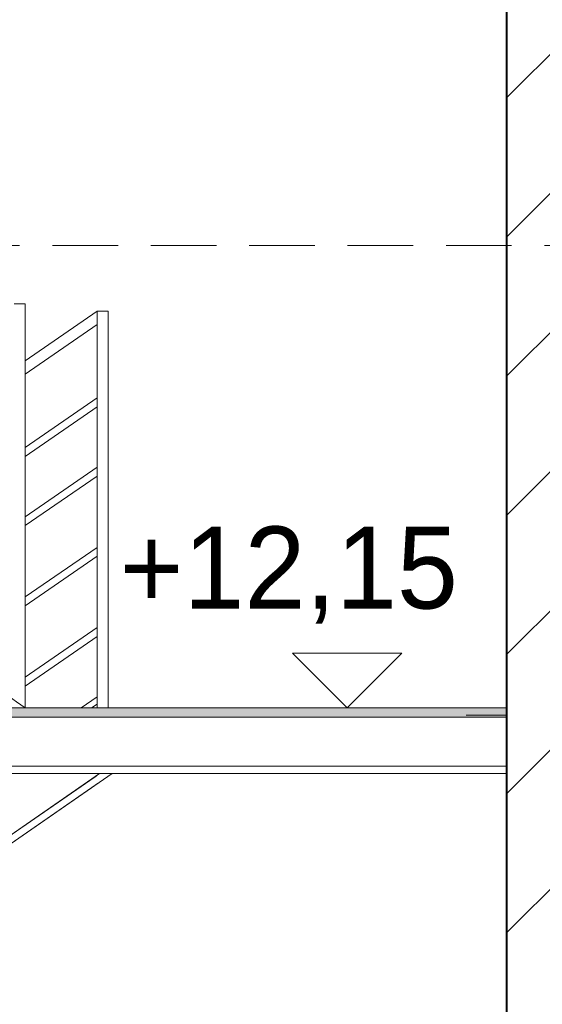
# Model space of a CAD drawing. Header units: millimetres. Extents: x 16408 to 39505, y -6861 to 26364.
# Tile 79 of 85: x 31196 to 32630, y 11335 to 14036. Entities that reach past the tile are written whole.
import ezdxf

# ---------------------------------------------------------------- set-up
doc = ezdxf.new("R2010")
doc.units = ezdxf.units.MM
doc.header["$MEASUREMENT"] = 0
doc.linetypes.add('Przerywana gęsta', pattern=[270, 180, -90])
doc.linetypes.add('Wipeout_Contour', pattern=[1000, 0, -1000])
for name, color, linetype, lineweight in [('0_Nr_pióra__1', 7, 'Continuous', 13), ('0_Nr_pióra__103', 7, 'Continuous', 5), ('0_Nr_pióra__11', 7, 'Continuous', 13), ('inw_schody zewnętrzne_Nr_pióra__1', 7, 'Continuous', 13), ('inw_schody zewnętrzne_Nr_pióra__27', 7, 'Continuous', 40)]:
    doc.layers.add(name, color=color, linetype=linetype, lineweight=lineweight)
doc.layers.add('inw_schody zewnętrzne', color=7, linetype='Continuous')
doc.layers.add('inw_ściany zewnętrzne_Nr_pióra__61', color=7, linetype='Continuous', lineweight=13, true_color=0x6a6a6a)
doc.styles.add('STYL_AUTOMATYCZNY_1', font='txt')
pattern_1 = [(45, (0, 0), (-190.9188, 190.9188), [])]

# ---------------------------------------------------------------- blocks, each defined once
blk = doc.blocks.new('Wymiary_9_4', base_point=(32094.1, 12147.9))
at = {"layer": '0_Nr_pióra__1', "color": 7, "linetype": 'Continuous', "lineweight": 13}
for p, q in [((32094.1, 12147.9), (31944.1, 12297.9)), ((31944.1, 12297.9), (32244.1, 12297.9)), ((32244.1, 12297.9), (32094.1, 12147.9))]:
    blk.add_line(p, q, dxfattribs=at)
at = {"layer": '0_Nr_pióra__1', "color": 7, "lineweight": 13, "insert": (31469.7, 12378.8), "char_height": 225, "attachment_point": 7, "style": 'STYL_AUTOMATYCZNY_1'}
blk.add_mtext('\\A1;{\\pql;\\fCentury Gothic|b0|i0|c238|p34;+12,15}', dxfattribs=at)

msp = doc.modelspace()

# ---------------------------------------------------------------- block references
at = {"color": 7, "linetype": 'Continuous', "lineweight": 13}
msp.add_blockref('Wymiary_9_4', (32094.1, 12147.9), dxfattribs=at)

# ---------------------------------------------------------------- wipeouts: each hides what was drawn before it
at = {"color": 254, "linetype": 'Wipeout_Contour', "lineweight": 0, "ltscale": 135217.365815}
msp.add_wipeout([(31408.5, 13236.3), (30950.4, 12920.8), (30950.4, 12884.4), (31408.5, 13199.9)], dxfattribs=at)
at = {"color": 254, "linetype": 'Wipeout_Contour', "lineweight": 0, "ltscale": 102319.917999}
msp.add_wipeout([(31438.5, 13220.5), (31440.5, 13221.9), (31438.5, 13224.9)], dxfattribs=at)
at = {"color": 254, "linetype": 'Wipeout_Contour', "lineweight": 0, "ltscale": 130406.17685}
msp.add_wipeout([(31408.5, 12158.6), (29588.5, 10898.6), (29588.5, 10874.5), (31408.5, 12134.5)], dxfattribs=at)
at = {"color": 254, "linetype": 'Wipeout_Contour', "lineweight": 0, "ltscale": 138829.834809}
msp.add_wipeout([(32507.2, 13416.4), (32507.2, 10706.4), (32531.8, 10706.4), (32531.8, 13416.4)], dxfattribs=at).dxf.layer = 'inw_schody zewnętrzne'

# ---------------------------------------------------------------- next in the draw order: wipeouts: each hides what was drawn before it
at = {"color": 254, "linetype": 'Wipeout_Contour', "lineweight": 0, "ltscale": 130179.679892}
msp.add_wipeout([(29599.4, 10711.3), (29617.2, 10699.6), (31408.5, 11939.7), (31408.5, 11963.7)], dxfattribs=at)
at = {"color": 254, "linetype": 'Wipeout_Contour', "lineweight": 0, "ltscale": 138622.213311}
msp.add_wipeout([(32421, 13416.4), (32421, 10706.4), (32507.2, 10706.4), (32507.2, 13416.4)], dxfattribs=at).dxf.layer = 'inw_schody zewnętrzne'

# ---------------------------------------------------------------- next in the draw order: wipeouts: each hides what was drawn before it
at = {"color": 254, "linetype": 'Wipeout_Contour', "lineweight": 0, "ltscale": 130747.975535}
msp.add_wipeout([(29618.5, 11784.7), (29618.5, 11748.9), (31877.2, 10274.3), (31893.6, 10299.5)], dxfattribs=at)
at = {"color": 254, "linetype": 'Wipeout_Contour', "lineweight": 0, "ltscale": 142636.57886}
msp.add_wipeout([(32507.2, 15766.4), (32507.2, 13416.4), (32531.8, 13416.4), (32531.8, 15766.4)], dxfattribs=at).dxf.layer = 'inw_schody zewnętrzne'

# ---------------------------------------------------------------- next in the draw order: wipeouts: each hides what was drawn before it
at = {"color": 254, "linetype": 'Wipeout_Contour', "lineweight": 0, "ltscale": 132629.870641}
msp.add_wipeout([(30518.7, 11565.7), (30518.7, 11541.4), (31408.5, 12154.2), (31408.5, 12178.5)], dxfattribs=at)
at = {"color": 254, "linetype": 'Wipeout_Contour', "lineweight": 0, "ltscale": 142434.511235}
msp.add_wipeout([(32507.2, 15766.4), (32421, 15766.4), (32421, 13416.4), (32507.2, 13416.4)], dxfattribs=at).dxf.layer = 'inw_schody zewnętrzne'
at = {"color": 254, "linetype": 'Wipeout_Contour', "lineweight": 0, "ltscale": 427980.543475}
msp.add_wipeout([(32756.5, 13416.4), (32531.8, 13416.4), (32531.8, 10706.4), (32756.5, 10706.4), (33163.2, 10706.4), (33707.3, 10706.4), (34481, 10706.4), (34590, 10706.4), (34590, 13416.4), (34481, 13416.4), (33707.3, 13416.4), (33163.2, 13416.4)], dxfattribs=at).dxf.layer = 'inw_schody zewnętrzne'

# ---------------------------------------------------------------- next in the draw order: hatches: boundary and pattern name
at = {"layer": 'inw_schody zewnętrzne_Nr_pióra__1', "linetype": 'Continuous', "lineweight": 13}
h = msp.add_hatch(dxfattribs=at)
h.set_pattern_fill('Bloczki_ceramiczne_0004', style=0, pattern_type=2)
h.set_pattern_definition(pattern_1)
h.paths.add_polyline_path([(32756.5, 13416.4), (32531.8, 13416.4), (32531.8, 10706.4), (32756.5, 10706.4), (33163.2, 10706.4), (33707.3, 10706.4), (34481, 10706.4), (34590, 10706.4), (34590, 13416.4), (34481, 13416.4), (33707.3, 13416.4), (33163.2, 13416.4)])

# ---------------------------------------------------------------- next in the draw order: linework, layer by layer
at = {"layer": '0_Nr_pióra__11', "color": 7, "linetype": 'Continuous', "lineweight": 13}
msp.add_line((32421, 12127.9), (32531.8, 12127.9), dxfattribs=at)

# ---------------------------------------------------------------- next in the draw order: wipeouts: each hides what was drawn before it
at = {"color": 254, "linetype": 'Wipeout_Contour', "lineweight": 0, "ltscale": 132903.563635}
msp.add_wipeout([(30518.7, 11755.7), (30518.7, 11731.4), (31408.5, 12344.2), (31408.5, 12368.5)], dxfattribs=at)

# ---------------------------------------------------------------- next in the draw order: linework, layer by layer
at = {"layer": '0_Nr_pióra__103', "color": 7, "linetype": 'Continuous', "lineweight": 5}
for p, q in [((30406.7, 11270.2), (31414.4, 11967.9)), ((30424.6, 11258.5), (31449.2, 11967.9)), ((31154.2, 11967.9), (32531.8, 11967.9)), ((31160.2, 11987.9), (32531.8, 11987.9))]:
    msp.add_line(p, q, dxfattribs=at)

# ---------------------------------------------------------------- next in the draw order: wipeouts: each hides what was drawn before it
at = {"color": 254, "linetype": 'Wipeout_Contour', "lineweight": 0, "ltscale": 134210.952427}
msp.add_wipeout([(30935.4, 12262.6), (30935.4, 12238.4), (31408.5, 12564.2), (31408.5, 12588.5)], dxfattribs=at)
at = {"color": 254, "linetype": 'Wipeout_Contour', "lineweight": 0, "ltscale": 628212.06417}
msp.add_wipeout([(32756.5, 15766.4), (32531.8, 15143.8), (32531.8, 13416.4), (32756.5, 13416.4), (33163.2, 13416.4), (33707.3, 13416.4), (34481, 13416.4), (34590, 13416.4), (34590, 15466.4), (34599.9, 15466.4), (34599.9, 15646.4), (34590, 15648.8), (34590, 15766.4), (34481, 15766.4), (34096.1, 15766.4), (34096.1, 15728.4), (32880.1, 15766.4)], dxfattribs=at).dxf.layer = 'inw_schody zewnętrzne'

# ---------------------------------------------------------------- next in the draw order: hatches: boundary and pattern name
at = {"layer": 'inw_schody zewnętrzne_Nr_pióra__1', "linetype": 'Continuous', "lineweight": 13}
h = msp.add_hatch(dxfattribs=at)
h.set_pattern_fill('Bloczki_ceramiczne_0004', style=0, pattern_type=2)
h.set_pattern_definition(pattern_1)
h.paths.add_polyline_path([(32756.5, 15766.4), (32531.8, 15143.8), (32531.8, 13416.4), (32756.5, 13416.4), (33163.2, 13416.4), (33707.3, 13416.4), (34481, 13416.4), (34590, 13416.4), (34590, 15466.4), (34599.9, 15466.4), (34599.9, 15646.4), (34590, 15648.8), (34590, 15766.4), (34481, 15766.4), (34096.1, 15766.4), (34096.1, 15728.4), (32880.1, 15766.4)])

# ---------------------------------------------------------------- next in the draw order: linework, layer by layer
at = {"layer": 'inw_schody zewnętrzne_Nr_pióra__27', "color": 7, "linetype": 'Continuous', "lineweight": 40}
for p, q in [((32531.8, 15143.8), (32531.8, 13416.4)), ((32531.8, 13416.4), (32531.8, 10706.4))]:
    msp.add_line(p, q, dxfattribs=at)
at = {"layer": 'inw_ściany zewnętrzne_Nr_pióra__61', "color": 251, "linetype": 'Przerywana gęsta', "lineweight": 13, "true_color": 0x6a6a6a, "flags": 128}
msp.add_lwpolyline([(29395.7, 13416.4), (38941.5, 13416.4)], dxfattribs=at)

# ---------------------------------------------------------------- next in the draw order: wipeouts: each hides what was drawn before it
at = {"color": 254, "linetype": 'Wipeout_Contour', "lineweight": 0, "ltscale": 134574.543877}
msp.add_wipeout([(30950.4, 12468.7), (31408.5, 12784.2), (31408.5, 12808.5), (30950.4, 12493)], dxfattribs=at)

# ---------------------------------------------------------------- next in the draw order: wipeouts: each hides what was drawn before it
at = {"color": 254, "linetype": 'Wipeout_Contour', "lineweight": 0, "ltscale": 134861.874749}
msp.add_wipeout([(30950.4, 12683), (30950.4, 12658.7), (31408.5, 12974.2), (31408.5, 12998.5)], dxfattribs=at)

# ---------------------------------------------------------------- next in the draw order: wipeouts: each hides what was drawn before it
at = {"color": 254, "linetype": 'Wipeout_Contour', "lineweight": 0, "ltscale": 134737.424616}
msp.add_wipeout([(31180.8, 12156.8), (31210.8, 12135.9), (31210.8, 13235.9), (31180.8, 13256.8)], dxfattribs=at)
at = {"color": 254, "linetype": 'Wipeout_Contour', "lineweight": 0, "ltscale": 135581.724064}
msp.add_wipeout([(31408.5, 12136.3), (31438.5, 12157), (31438.5, 13257), (31408.5, 13236.3)], dxfattribs=at)

# ---------------------------------------------------------------- next in the draw order: hatches: boundary and pattern name
at = {"layer": '0_Nr_pióra__1', "linetype": 'Continuous', "lineweight": 0, "true_color": 0x000000}
msp.add_hatch(color=18, dxfattribs=at).paths.add_polyline_path([(32531.8, 12122.9), (32531.8, 12147.9), (30920.4, 12147.9), (30920.4, 12122.9)])

# ---------------------------------------------------------------- next in the draw order: linework, layer by layer
at = {"layer": '0_Nr_pióra__1', "color": 7, "linetype": 'Continuous', "lineweight": 13, "flags": 128}
msp.add_lwpolyline([(32531.8, 12122.9), (32531.8, 12147.9), (30920.4, 12147.9), (30920.4, 12122.9)], close=True, dxfattribs=at)
at = {"layer": '0_Nr_pióra__103', "color": 7, "linetype": 'Continuous', "lineweight": 5}
for p, q in [((31210.8, 12147.9), (29390.4, 13418.2)), ((31180.8, 13256.8), (31210.8, 13256.8)), ((31210.8, 13235.9), (31210.8, 13256.8)), ((31210.8, 13100.2), (31408.5, 13236.3)), ((31210.8, 12147.9), (31210.8, 13235.9)), ((31408.5, 13199.9), (31408.5, 13236.3)), ((31408.5, 13236.3), (31438.5, 13236.3)), ((31438.5, 13224.9), (31438.5, 13236.3)), ((31438.5, 12147.9), (31438.5, 13227.8)), ((31210.8, 13063.8), (31408.5, 13199.9)), ((31408.5, 12147.9), (31408.5, 13199.9)), ((31210.8, 12862.3), (31408.5, 12998.5)), ((31210.8, 12838), (31408.5, 12974.2)), ((31210.8, 12672.3), (31408.5, 12808.5)), ((31210.8, 12648), (31408.5, 12784.2)), ((31210.8, 12452.3), (31408.5, 12588.5)), ((31210.8, 12428), (31408.5, 12564.2)), ((31210.8, 12232.3), (31408.5, 12368.5)), ((31210.8, 12208), (31408.5, 12344.2)), ((31364.1, 12147.9), (31408.5, 12178.5)), ((31393, 12147.9), (31408.5, 12158.6)), ((31210.8, 12147.9), (31364.1, 12147.9)), ((31393, 12147.9), (31399.3, 12147.9)), ((31399.3, 12147.9), (32531.8, 12147.9))]:
    msp.add_line(p, q, dxfattribs=at)

doc.saveas('drawing.dxf')
